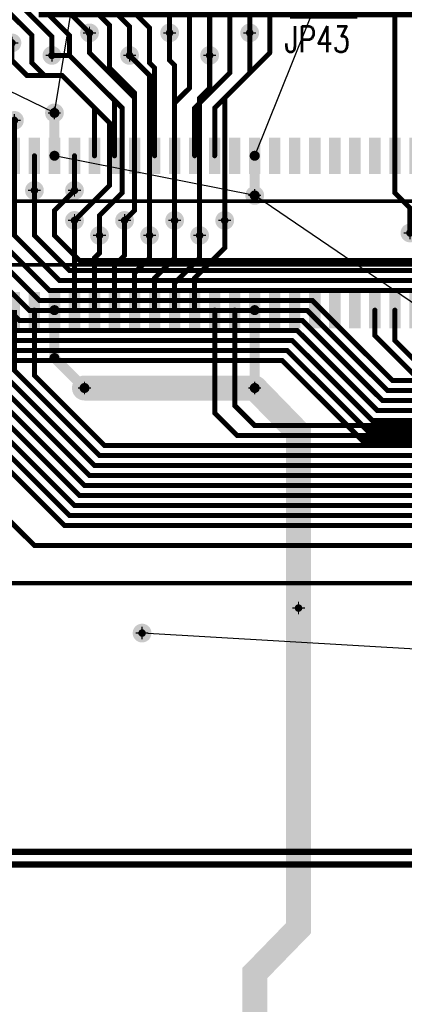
# Model space of a CAD drawing. Extents: x -1 to 210, y -5 to 148.
# Tile 14 of 52: x 46 to 61, y 35 to 75. Entities that reach past the tile are written whole.
import ezdxf
from ezdxf.enums import TextEntityAlignment as Align

# ---------------------------------------------------------------- set-up
doc = ezdxf.new("R2010")
doc.units = 0
for name, pattern in [('KEEPOUT_00011110', [2, 1, 1]), ('POUR_01_-1_0_000000', [2, 1, 1]), ('SIG_101', [2, 1, 1]), ('SIG_102', [2, 1, 1]), ('SIG_103', [2, 1, 1]), ('SIG_104', [2, 1, 1]), ('SIG_105', [2, 1, 1]), ('SIG_106', [2, 1, 1]), ('SIG_107', [2, 1, 1]), ('SIG_108', [2, 1, 1]), ('SIG_109', [2, 1, 1]), ('SIG_110', [2, 1, 1]), ('SIG_111', [2, 1, 1]), ('SIG_112', [2, 1, 1]), ('SIG_113', [2, 1, 1]), ('SIG_114', [2, 1, 1]), ('SIG_117', [2, 1, 1]), ('SIG_12', [2, 1, 1]), ('SIG_123', [2, 1, 1]), ('SIG_124', [2, 1, 1]), ('SIG_13', [2, 1, 1]), ('SIG_134', [2, 1, 1]), ('SIG_193', [2, 1, 1]), ('SIG_194', [2, 1, 1]), ('SIG_195', [2, 1, 1]), ('SIG_196', [2, 1, 1]), ('SIG_197', [2, 1, 1]), ('SIG_198', [2, 1, 1]), ('SIG_199', [2, 1, 1]), ('SIG_200', [2, 1, 1]), ('SIG_201', [2, 1, 1]), ('SIG_202', [2, 1, 1]), ('SIG_203', [2, 1, 1]), ('SIG_204', [2, 1, 1]), ('SIG_205', [2, 1, 1]), ('SIG_206', [2, 1, 1]), ('SIG_207', [2, 1, 1]), ('SIG_208', [2, 1, 1]), ('SIG_209', [2, 1, 1]), ('SIG_210', [2, 1, 1]), ('SIG_246', [2, 1, 1]), ('SIG_247', [2, 1, 1]), ('SIG_6', [2, 1, 1]), ('SIG_7', [2, 1, 1]), ('SIG_73', [2, 1, 1]), ('SIG_94', [2, 1, 1]), ('SIG_98', [2, 1, 1])]:
    doc.linetypes.add(name, pattern=pattern)
for name, color, linetype in [('DRIL_NPLTE_THRU_01', 176, 'CONTINUOUS'), ('DRIL_NPLTE_THRU_02', 255, 'CONTINUOUS'), ('DRIL_NPLTE_THRU_03', 106, 'CONTINUOUS'), ('DRIL_NPLTE_THRU_04', 16, 'CONTINUOUS'), ('DRIL_PLTE_THRU_01', 176, 'CONTINUOUS'), ('DRIL_PLTE_THRU_02', 255, 'CONTINUOUS'), ('DRIL_PLTE_THRU_03', 106, 'CONTINUOUS'), ('DRIL_PLTE_THRU_04', 16, 'CONTINUOUS'), ('DRIL_SYMBOL', 254, 'CONTINUOUS'), ('KEEPOUT_00', 34, 'CONTINUOUS'), ('LINK_00', 57, 'CONTINUOUS'), ('PADS_BOT', 1, 'CONTINUOUS'), ('PADS_INNER', 5, 'CONTINUOUS'), ('PADS_TOP', 5, 'CONTINUOUS'), ('PART_NAME_01', 4, 'CONTINUOUS'), ('PART_TOP_2DLINE_00', 4, 'CONTINUOUS'), ('PART_TOP_2DLINE_01', 4, 'CONTINUOUS'), ('POUR_HEADER_03', 112, 'CONTINUOUS'), ('TRACE_01', 5, 'CONTINUOUS'), ('TRACE_04', 1, 'CONTINUOUS'), ('VIAPTS', 5, 'CONTINUOUS')]:
    doc.layers.add(name, color=color, linetype=linetype)
doc.styles.add('W0$15', font='simplex', dxfattribs={"width": 0.75})

# ---------------------------------------------------------------- blocks, each defined once
blk = doc.blocks.new('POUR_HEADER_5')
at = {"layer": 'POUR_HEADER_03', "linetype": 'POUR_01_-1_0_000000', "const_width": 0.25}
blk.add_lwpolyline([(7.5, -103.5), (-4.5, -103.5), (-4.5, -93.5), (-30.25, -93.5), (-30.25, -103.5), (-130, -103.5), (-130, -72.5), (-14, -72.5), (-14, -58), (-76, -58), (-76, -38.5), (-73.25, -38.5), (-73.25, -18.25), (-63.75, -18.25), (-63.75, -35), (-55.75, -35), (-55.75, -10), (-21, -10), (-21, 0), (-12.75, 0), (-12.75, -5.25), (-17, -5.25), (-17, -10), (33.25, -10)], dxfattribs=at)
blk = doc.blocks.new('POUR_HEADER_6')
at = {"layer": 'POUR_HEADER_03', "linetype": 'POUR_01_-1_0_000000', "const_width": 0.25}
blk.add_lwpolyline([(0, 0), (-62, 0), (-62, 20), (-78, 20), (-78, 49), (-69, 49), (-69, 58.5), (-84, 58.5), (-84, -13.5), (0, -13.5)], close=True, dxfattribs=at)
blk = doc.blocks.new('SMOOTH_0$15')
at = {"const_width": 0.075}
blk.add_lwpolyline([(-0.0375, 0, 1), (0.0375, 0, 1)], format="xyb", close=True, dxfattribs=at)
blk = doc.blocks.new('PART_BODY_TOP_26')
at = {"layer": 'PART_TOP_2DLINE_00', "const_width": 0.15}
blk.add_lwpolyline([(-1.27, -1.27), (6.35, -1.27), (6.35, 1.27), (-1.27, 1.27)], close=True, dxfattribs=at)
blk.add_lwpolyline([(-1.27, 1.016), (-2.286, 0), (-1.27, -1.016), (-1.27, 0.889), (-2.159, 0), (-1.397, -0.762), (-1.397, 0.635), (-2.032, 0), (-1.524, -0.508), (-1.524, 0.381), (-1.905, 0), (-1.651, -0.254), (-1.651, 0.127), (-1.778, 0), (-1.651, -0.127)], dxfattribs=at)
at = {"layer": 'PART_TOP_2DLINE_00'}
for p in [(-1.27, 1.27), (6.35, 1.27), (-1.27, 1.016), (-1.27, 0.889), (-1.524, 0.381), (-1.397, 0.635), (-2.286, 0), (-2.159, 0), (-2.032, 0), (-1.905, 0), (-1.778, 0), (-1.651, 0.127), (-1.651, -0.127), (-1.651, -0.254), (-1.524, -0.508), (-1.397, -0.762), (-1.27, -1.016), (-1.27, -1.27), (6.35, -1.27)]:
    blk.add_blockref('SMOOTH_0$15', p, dxfattribs=at)
blk = doc.blocks.new('DRIL_SYMBOL_1')
at = {"layer": 'DRIL_SYMBOL', "const_width": 0.0508}
for points in [[(-0.254, 0), (0.254, 0)], [(0, -0.254), (0, 0.254)]]:
    blk.add_lwpolyline(points, dxfattribs=at)
blk = doc.blocks.new('DRIL_HOLE_1')
at = {"const_width": 0.5}
blk.add_lwpolyline([(-0.25, 0, 1), (0.25, 0, 1)], format="xyb", close=True, dxfattribs=at)
blk.add_blockref('DRIL_SYMBOL_1', (0, 0))
blk = doc.blocks.new('PAD_5')
at = {"const_width": 0.889}
blk.add_lwpolyline([(0, -0.4445, 1), (0, 0.4445, 1)], format="xyb", close=True, dxfattribs=at)
blk = doc.blocks.new('PAD_6')
at = {"const_width": 1.778}
blk.add_lwpolyline([(-0.889, 0), (0.889, 0)], dxfattribs=at)
blk = doc.blocks.new('STK_TOP_8')
at = {"layer": 'DRIL_PLTE_THRU_01'}
blk.add_blockref('DRIL_HOLE_1', (0, 0), dxfattribs=at)
at = {"layer": 'DRIL_PLTE_THRU_02'}
blk.add_blockref('DRIL_HOLE_1', (0, 0), dxfattribs=at)
at = {"layer": 'DRIL_PLTE_THRU_03'}
blk.add_blockref('DRIL_HOLE_1', (0, 0), dxfattribs=at)
at = {"layer": 'DRIL_PLTE_THRU_04'}
blk.add_blockref('DRIL_HOLE_1', (0, 0), dxfattribs=at)
at = {"layer": 'PADS_BOT'}
blk.add_blockref('PAD_6', (0, 0), dxfattribs=at)
at = {"layer": 'PADS_INNER'}
blk.add_blockref('PAD_5', (0, 0), dxfattribs=at)
at = {"layer": 'PADS_TOP'}
blk.add_blockref('PAD_6', (0, 0), dxfattribs=at)
blk = doc.blocks.new('STK_TOP_9')
at = {"layer": 'DRIL_PLTE_THRU_01'}
blk.add_blockref('DRIL_HOLE_1', (0, 0), dxfattribs=at)
at = {"layer": 'DRIL_PLTE_THRU_02'}
blk.add_blockref('DRIL_HOLE_1', (0, 0), dxfattribs=at)
at = {"layer": 'DRIL_PLTE_THRU_03'}
blk.add_blockref('DRIL_HOLE_1', (0, 0), dxfattribs=at)
at = {"layer": 'DRIL_PLTE_THRU_04'}
blk.add_blockref('DRIL_HOLE_1', (0, 0), dxfattribs=at)
at = {"layer": 'PADS_BOT'}
blk.add_blockref('PAD_5', (0, 0), dxfattribs=at)
at = {"layer": 'PADS_INNER'}
blk.add_blockref('PAD_5', (0, 0), dxfattribs=at)
at = {"layer": 'PADS_TOP'}
blk.add_blockref('PAD_5', (0, 0), dxfattribs=at)
blk = doc.blocks.new('SYM_TOP_7')
for name, p in [('PART_BODY_TOP_26', (0, 0)), ('STK_TOP_8', (0, 0)), ('STK_TOP_9', (2.54, 0)), ('STK_TOP_9', (5.08, 0))]:
    blk.add_blockref(name, p)
blk = doc.blocks.new('PART_TOP_91')
blk.add_blockref('SYM_TOP_7', (0, 0))
at = {"layer": 'PART_NAME_01', "style": 'W0$15', "width": 0.75}
blk.add_text('JP43', height=1.05, rotation=-270, dxfattribs=at).set_placement((7.25, -0.25), align=Align.MIDDLE_CENTER)
blk = doc.blocks.new('PART_BODY_TOP_32')
at = {"layer": 'KEEPOUT_00', "linetype": 'KEEPOUT_00011110'}
for points in [[(-16.35125, 2.032, 1), (-18.12925, 2.032, 1)], [(18.12925, 2.032, 1), (16.35125, 2.032, 1)]]:
    blk.add_lwpolyline(points, format="xyb", close=True, dxfattribs=at)
at = {"layer": 'PART_TOP_2DLINE_01', "const_width": 0.15}
for points in [[(-15.621, 4.191), (-16.129, 5.207), (-15.113, 5.207), (-15.621, 4.191)], [(-16.129, 2.9845), (-18.00225, 2.9845), (-18.00225, -1.7145), (-16.73225, -2.9845), (-16.129, -2.9845)], [(16.129, 2.9845), (18.00225, 2.9845), (18.00225, -1.7145), (16.73225, -2.9845), (16.129, -2.9845)]]:
    blk.add_lwpolyline(points, dxfattribs=at)
blk.add_lwpolyline([(-16.51, 1.27), (16.51, 1.27), (16.51, -1.27), (-16.51, -1.27)], close=True, dxfattribs=at)
at = {"layer": 'PART_TOP_2DLINE_01'}
for p in [(-16.129, 5.207), (-15.113, 5.207), (-15.621, 4.191), (-15.621, 4.191), (-18.00225, 2.9845), (-16.129, 2.9845), (16.129, 2.9845), (18.00225, 2.9845), (-16.51, 1.27), (16.51, 1.27), (-16.51, -1.27), (16.51, -1.27), (-18.00225, -1.7145), (18.00225, -1.7145), (-16.73225, -2.9845), (-16.129, -2.9845), (16.129, -2.9845), (16.73225, -2.9845)]:
    blk.add_blockref('SMOOTH_0$15', p, dxfattribs=at)
blk = doc.blocks.new('DRIL_HOLE_0')
blk.add_lwpolyline([(0, 0, 1), (0, 0, 1)], format="xyb", close=True)
blk = doc.blocks.new('PAD_0')
blk.add_lwpolyline([(0, 0, 1), (0, 0, 1)], format="xyb", close=True)
blk = doc.blocks.new('PAD_11')
at = {"const_width": 0.4572}
blk.add_lwpolyline([(-0.7239, 0), (0.7239, 0)], dxfattribs=at)
blk = doc.blocks.new('STK_TOP_17')
at = {"layer": 'DRIL_NPLTE_THRU_01'}
blk.add_blockref('DRIL_HOLE_0', (0, 0), dxfattribs=at)
at = {"layer": 'DRIL_NPLTE_THRU_02'}
blk.add_blockref('DRIL_HOLE_0', (0, 0), dxfattribs=at)
at = {"layer": 'DRIL_NPLTE_THRU_03'}
blk.add_blockref('DRIL_HOLE_0', (0, 0), dxfattribs=at)
at = {"layer": 'DRIL_NPLTE_THRU_04'}
blk.add_blockref('DRIL_HOLE_0', (0, 0), dxfattribs=at)
at = {"layer": 'PADS_BOT'}
blk.add_blockref('PAD_0', (0, 0), dxfattribs=at)
at = {"layer": 'PADS_INNER'}
blk.add_blockref('PAD_0', (0, 0), dxfattribs=at)
at = {"layer": 'PADS_TOP', "rotation": 90}
blk.add_blockref('PAD_11', (0, 0), dxfattribs=at)
blk = doc.blocks.new('PAD_12')
at = {"const_width": 0.254}
blk.add_lwpolyline([(0, -0.127, 1), (0, 0.127, 1)], format="xyb", close=True, dxfattribs=at)
blk = doc.blocks.new('STK_TOP_18')
at = {"layer": 'DRIL_NPLTE_THRU_01'}
blk.add_blockref('DRIL_HOLE_1', (0, 0), dxfattribs=at)
at = {"layer": 'DRIL_NPLTE_THRU_02'}
blk.add_blockref('DRIL_HOLE_1', (0, 0), dxfattribs=at)
at = {"layer": 'DRIL_NPLTE_THRU_03'}
blk.add_blockref('DRIL_HOLE_1', (0, 0), dxfattribs=at)
at = {"layer": 'DRIL_NPLTE_THRU_04'}
blk.add_blockref('DRIL_HOLE_1', (0, 0), dxfattribs=at)
at = {"layer": 'PADS_BOT'}
blk.add_blockref('PAD_12', (0, 0), dxfattribs=at)
at = {"layer": 'PADS_INNER'}
blk.add_blockref('PAD_12', (0, 0), dxfattribs=at)
at = {"layer": 'PADS_TOP'}
blk.add_blockref('PAD_12', (0, 0), dxfattribs=at)
blk = doc.blocks.new('SYM_TOP_13')
for name, p in [('PART_BODY_TOP_32', (0, 0)), ('STK_TOP_17', (-15.6, 3.0861)), ('STK_TOP_17', (-14.8, 3.0861)), ('STK_TOP_17', (-14, 3.0861)), ('STK_TOP_17', (-13.2, 3.0861)), ('STK_TOP_17', (-12.4, 3.0861)), ('STK_TOP_17', (-11.6, 3.0861)), ('STK_TOP_17', (-10.8, 3.0861)), ('STK_TOP_17', (-10, 3.0861)), ('STK_TOP_17', (-9.2, 3.0861)), ('STK_TOP_17', (-8.4, 3.0861)), ('STK_TOP_17', (-7.6, 3.0861)), ('STK_TOP_17', (-6.8, 3.0861)), ('STK_TOP_17', (-6, 3.0861)), ('STK_TOP_17', (-5.2, 3.0861)), ('STK_TOP_17', (-4.4, 3.0861)), ('STK_TOP_17', (-3.6, 3.0861)), ('STK_TOP_17', (-2.8, 3.0861)), ('STK_TOP_17', (-2, 3.0861)), ('STK_TOP_17', (-1.2, 3.0861)), ('STK_TOP_17', (-0.4, 3.0861)), ('STK_TOP_17', (0.4, 3.0861)), ('STK_TOP_17', (1.2, 3.0861)), ('STK_TOP_17', (2, 3.0861)), ('STK_TOP_17', (2.8, 3.0861)), ('STK_TOP_17', (3.6, 3.0861)), ('STK_TOP_17', (4.4, 3.0861)), ('STK_TOP_17', (5.2, 3.0861)), ('STK_TOP_17', (6, 3.0861)), ('STK_TOP_17', (6.8, 3.0861)), ('STK_TOP_17', (7.6, 3.0861)), ('STK_TOP_17', (8.4, 3.0861)), ('STK_TOP_17', (9.2, 3.0861)), ('STK_TOP_17', (10, 3.0861)), ('STK_TOP_17', (10.8, 3.0861)), ('STK_TOP_17', (11.6, 3.0861)), ('STK_TOP_17', (12.4, 3.0861)), ('STK_TOP_17', (13.2, 3.0861)), ('STK_TOP_17', (14, 3.0861)), ('STK_TOP_17', (14.8, 3.0861)), ('STK_TOP_17', (15.6, 3.0861)), ('STK_TOP_18', (-17.2402, 2.032)), ('STK_TOP_18', (17.2402, 2.032)), ('STK_TOP_17', (-15.6, -3.0861)), ('STK_TOP_17', (-14.8, -3.0861)), ('STK_TOP_17', (-14, -3.0861)), ('STK_TOP_17', (-13.2, -3.0861)), ('STK_TOP_17', (-12.4, -3.0861)), ('STK_TOP_17', (-11.6, -3.0861)), ('STK_TOP_17', (-10.8, -3.0861)), ('STK_TOP_17', (-10, -3.0861)), ('STK_TOP_17', (-9.2, -3.0861)), ('STK_TOP_17', (-8.4, -3.0861)), ('STK_TOP_17', (-7.6, -3.0861)), ('STK_TOP_17', (-6.8, -3.0861)), ('STK_TOP_17', (-6, -3.0861)), ('STK_TOP_17', (-5.2, -3.0861)), ('STK_TOP_17', (-4.4, -3.0861)), ('STK_TOP_17', (-3.6, -3.0861)), ('STK_TOP_17', (-2.8, -3.0861)), ('STK_TOP_17', (-2, -3.0861)), ('STK_TOP_17', (-1.2, -3.0861)), ('STK_TOP_17', (-0.4, -3.0861)), ('STK_TOP_17', (0.4, -3.0861)), ('STK_TOP_17', (1.2, -3.0861)), ('STK_TOP_17', (2, -3.0861)), ('STK_TOP_17', (2.8, -3.0861)), ('STK_TOP_17', (3.6, -3.0861)), ('STK_TOP_17', (4.4, -3.0861)), ('STK_TOP_17', (5.2, -3.0861)), ('STK_TOP_17', (6, -3.0861)), ('STK_TOP_17', (6.8, -3.0861)), ('STK_TOP_17', (7.6, -3.0861)), ('STK_TOP_17', (8.4, -3.0861)), ('STK_TOP_17', (9.2, -3.0861)), ('STK_TOP_17', (10, -3.0861)), ('STK_TOP_17', (10.8, -3.0861)), ('STK_TOP_17', (11.6, -3.0861)), ('STK_TOP_17', (12.4, -3.0861)), ('STK_TOP_17', (13.2, -3.0861)), ('STK_TOP_17', (14, -3.0861)), ('STK_TOP_17', (14.8, -3.0861)), ('STK_TOP_17', (15.6, -3.0861))]:
    blk.add_blockref(name, p)
blk = doc.blocks.new('PART_TOP_96')
blk.add_blockref('SYM_TOP_13', (0, 0))
at = {"layer": 'PART_NAME_01', "style": 'W0$15', "width": 0.75}
blk.add_text('J3', height=1.05, dxfattribs=at).set_placement((-19.5, 0.25), align=Align.MIDDLE_CENTER)
blk = doc.blocks.new('SMOOTH_0$2')
at = {"const_width": 0.1}
blk.add_lwpolyline([(-0.05, 0, 1), (0.05, 0, 1)], format="xyb", close=True, dxfattribs=at)
blk = doc.blocks.new('SMOOTH_0$4')
at = {"const_width": 0.2}
blk.add_lwpolyline([(-0.1, 0, 1), (0.1, 0, 1)], format="xyb", close=True, dxfattribs=at)
blk = doc.blocks.new('SMOOTH_1')
at = {"const_width": 0.5}
blk.add_lwpolyline([(-0.25, 0, 1), (0.25, 0, 1)], format="xyb", close=True, dxfattribs=at)
blk = doc.blocks.new('DRIL_SYMBOL_0$3')
at = {"layer": 'DRIL_SYMBOL', "const_width": 0.0508}
for points in [[(-0.254, 0), (0.254, 0)], [(0, -0.254), (0, 0.254)]]:
    blk.add_lwpolyline(points, dxfattribs=at)
blk = doc.blocks.new('DRIL_HOLE_0$3')
at = {"const_width": 0.15}
blk.add_lwpolyline([(-0.075, 0, 1), (0.075, 0, 1)], format="xyb", close=True, dxfattribs=at)
blk.add_blockref('DRIL_SYMBOL_0$3', (0, 0))
blk = doc.blocks.new('PAD_34')
at = {"const_width": 0.375}
blk.add_lwpolyline([(0, -0.1875, 1), (0, 0.1875, 1)], format="xyb", close=True, dxfattribs=at)
blk = doc.blocks.new('STK_TOP_3')
at = {"layer": 'DRIL_PLTE_THRU_01'}
blk.add_blockref('DRIL_HOLE_0$3', (0, 0), dxfattribs=at)
at = {"layer": 'DRIL_PLTE_THRU_02'}
blk.add_blockref('DRIL_HOLE_0$3', (0, 0), dxfattribs=at)
at = {"layer": 'DRIL_PLTE_THRU_03'}
blk.add_blockref('DRIL_HOLE_0$3', (0, 0), dxfattribs=at)
at = {"layer": 'DRIL_PLTE_THRU_04'}
blk.add_blockref('DRIL_HOLE_0$3', (0, 0), dxfattribs=at)
at = {"layer": 'PADS_BOT'}
blk.add_blockref('PAD_34', (0, 0), dxfattribs=at)
at = {"layer": 'PADS_INNER'}
blk.add_blockref('PAD_34', (0, 0), dxfattribs=at)
at = {"layer": 'PADS_TOP'}
blk.add_blockref('PAD_34', (0, 0), dxfattribs=at)
blk = doc.blocks.new('SYM_TOP_1')
blk.add_blockref('STK_TOP_3', (0, 0))

msp = doc.modelspace()

# ---------------------------------------------------------------- linework, layer by layer
at = {"layer": 'LINK_00', "linetype": 'SIG_12'}
for p, q in [((47.5, 70.8), (50, 86)), ((55.5, 69.086), (58.25, 75.92)), ((47.5, 70.8), (43, 73)), ((55.5, 67.5), (47.5, 69.086)), ((64.3, 61.5), (55.5, 67.5)), ((68, 49), (51, 50))]:
    msp.add_line(p, q, dxfattribs=at)
at = {"layer": 'TRACE_01', "linetype": 'SIG_7', "const_width": 0.2}
for points in [[(61.1, 69.086), (61.1, 84.75), (61.25, 84.9), (61.25, 89.25)], [(61.1, 69.086), (61.1, 67.6), (61.7, 67), (61.7, 66)]]:
    msp.add_lwpolyline(points, dxfattribs=at)
at = {"layer": 'TRACE_01', "linetype": 'SIG_106', "const_width": 0.2}
for points in [[(54.318, 86.3), (55.3, 86.3), (56.1, 85.5), (56.1, 73.2)], [(53.9, 69.086), (53.9, 71), (56.1, 73.2)]]:
    msp.add_lwpolyline(points, dxfattribs=at)
at = {"layer": 'TRACE_01', "linetype": 'SIG_113', "const_width": 0.2}
for points in [[(51.2, 83.182), (51.2, 82.1), (51.5, 81.8), (52.1, 81.2), (52.1, 74)], [(51.5, 62.914), (51.5, 64.2), (52.3, 65), (52.3, 66.5)]]:
    msp.add_lwpolyline(points, dxfattribs=at)
at = {"layer": 'TRACE_01', "linetype": 'SIG_114', "const_width": 0.2}
for points in [[(52, 83.182), (52, 81.9), (52.9, 81), (52.9, 71.8)], [(52.3, 69.086), (52.3, 71.2), (52.9, 71.8)]]:
    msp.add_lwpolyline(points, dxfattribs=at)
at = {"layer": 'TRACE_01', "linetype": 'SIG_103', "const_width": 0.2}
for points in [[(52.8, 83.182), (52.8, 81.9), (53.7, 81), (53.7, 75.4), (53.7, 73.1)], [(52.3, 62.914), (52.3, 64), (53.3, 65), (53.3, 65.9)]]:
    msp.add_lwpolyline(points, dxfattribs=at)
at = {"layer": 'TRACE_01', "linetype": 'SIG_105', "const_width": 0.2}
for points in [[(55.3, 74), (55.3, 78.2), (55.6, 78.5), (55.6, 81.6)], [(53.1, 62.914), (53.1, 64.2), (54.3, 65.4), (54.3, 66.5)]]:
    msp.add_lwpolyline(points, dxfattribs=at)
at = {"layer": 'TRACE_01', "linetype": 'SIG_104', "const_width": 0.2}
msp.add_lwpolyline([(53.1, 69.086), (53.1, 71), (54.5, 72.4), (54.5, 78.4), (55.1, 79)], dxfattribs=at)
at = {"layer": 'TRACE_01', "linetype": 'SIG_112', "const_width": 0.2}
msp.add_lwpolyline([(47.25, 78.25), (51.3, 74.2), (51.3, 72.8), (51.5, 72.6), (51.5, 69.086)], dxfattribs=at)
at = {"layer": 'TRACE_01', "linetype": 'SIG_109', "const_width": 0.2}
for points in [[(45, 77.9), (48.9, 74)], [(49.9, 62.914), (49.9, 64.7), (50.3, 65.1), (50.3, 66.5)]]:
    msp.add_lwpolyline(points, dxfattribs=at)
at = {"layer": 'TRACE_01', "linetype": 'SIG_111', "const_width": 0.2}
for points in [[(46.75, 78), (50.5, 74.25), (50.5, 73.1)], [(50.7, 62.914), (50.7, 64.4), (51.3, 65), (51.3, 65.9)]]:
    msp.add_lwpolyline(points, dxfattribs=at)
at = {"layer": 'TRACE_01', "linetype": 'SIG_108', "const_width": 0.2}
msp.add_lwpolyline([(44.5, 77.5), (48.1, 73.9), (48.1, 73.1), (49.9, 71.3), (49.9, 69.086)], dxfattribs=at)
at = {"layer": 'TRACE_01', "linetype": 'SIG_110', "const_width": 0.2}
msp.add_lwpolyline([(46.25, 77.75), (49.7, 74.3), (49.7, 72.6), (50.7, 71.6), (50.7, 69.086)], dxfattribs=at)
at = {"layer": 'TRACE_01', "linetype": 'SIG_107', "const_width": 0.2}
for points in [[(44, 77.25), (47.4, 73.85), (47.4, 73.1)], [(49.1, 62.914), (49.1, 65), (49.3, 65.2), (49.3, 65.9)]]:
    msp.add_lwpolyline(points, dxfattribs=at)
at = {"layer": 'TRACE_01', "linetype": 'SIG_102', "const_width": 0.2}
msp.add_lwpolyline([(43.5, 77), (46.6, 73.9), (46.6, 72.8), (47.1, 72.3), (47.8, 72.3), (49.1, 71), (49.1, 69.086)], dxfattribs=at)
at = {"layer": 'TRACE_01', "linetype": 'SIG_12', "const_width": 0.4}
for points in [[(47.5, 69.086), (47.5, 70.8)], [(55.5, 69.086), (55.5, 67.5)]]:
    msp.add_lwpolyline(points, dxfattribs=at)
at = {"layer": 'TRACE_01', "linetype": 'SIG_202', "const_width": 0.2}
msp.add_lwpolyline([(46.7, 69.086), (46.7, 67.7)], dxfattribs=at)
at = {"layer": 'TRACE_01', "linetype": 'SIG_117', "const_width": 0.2}
msp.add_lwpolyline([(48.3, 67.7), (48.3, 69.086)], dxfattribs=at)
at = {"layer": 'TRACE_01', "linetype": 'SIG_101', "const_width": 0.2}
msp.add_lwpolyline([(48.3, 66.5), (48.3, 62.914)], dxfattribs=at)
at = {"layer": 'TRACE_01', "linetype": 'SIG_124', "const_width": 0.2}
msp.add_lwpolyline([(61.1, 62.914), (61.1, 61.7), (63.4, 59.4), (67.7, 59.4), (71.7, 63.4), (77.3, 63.4), (77.8, 63.9), (88.68, 63.9), (90, 65.22)], dxfattribs=at)
at = {"layer": 'TRACE_01', "linetype": 'SIG_13', "const_width": 0.2}
msp.add_lwpolyline([(39.5, 62.914), (39.5, 60.7), (46.7, 53.5), (68.9, 53.5), (86.4, 36), (88.72, 36), (90, 37.28)], dxfattribs=at)
at = {"layer": 'TRACE_01', "linetype": 'SIG_6', "const_width": 0.2}
msp.add_lwpolyline([(40.3, 62.914), (40.3, 61.9), (47.9, 54.3), (69.3, 54.3), (85.1, 38.5), (88.68, 38.5), (90, 39.82)], dxfattribs=at)
at = {"layer": 'TRACE_01', "linetype": 'SIG_204', "const_width": 0.2}
msp.add_lwpolyline([(41.1, 62.914), (41.1, 61.7), (48.1, 54.7), (69.5, 54.7), (83.12, 41.08), (88.72, 41.08), (90, 42.36)], dxfattribs=at)
at = {"layer": 'TRACE_01', "linetype": 'SIG_206', "const_width": 0.2}
msp.add_lwpolyline([(41.9, 62.914), (41.9, 61.5), (48.3, 55.1), (69.7, 55.1), (81.22, 43.58), (88.68, 43.58), (90, 44.9)], dxfattribs=at)
at = {"layer": 'TRACE_01', "linetype": 'SIG_208', "const_width": 0.2}
msp.add_lwpolyline([(42.7, 62.914), (42.7, 61.3), (48.5, 55.5), (69.9, 55.5), (79.22, 46.18), (88.74, 46.18), (90, 47.44)], dxfattribs=at)
at = {"layer": 'TRACE_01', "linetype": 'SIG_193', "const_width": 0.2}
msp.add_lwpolyline([(43.5, 62.914), (43.5, 61.1), (48.7, 55.9), (70.1, 55.9), (77.3, 48.7), (88.72, 48.7), (90, 49.98)], dxfattribs=at)
at = {"layer": 'TRACE_01', "linetype": 'SIG_195', "const_width": 0.2}
msp.add_lwpolyline([(44.3, 62.914), (44.3, 60.9), (48.9, 56.3), (70.3, 56.3), (75.4, 51.2), (88.68, 51.2), (90, 52.52)], dxfattribs=at)
at = {"layer": 'TRACE_01', "linetype": 'SIG_197', "const_width": 0.2}
msp.add_lwpolyline([(45.1, 62.914), (45.1, 60.7), (49.1, 56.7), (70.5, 56.7), (73.4, 53.8), (88.74, 53.8), (90, 55.06)], dxfattribs=at)
at = {"layer": 'TRACE_01', "linetype": 'SIG_199', "const_width": 0.2}
msp.add_lwpolyline([(45.9, 62.914), (45.9, 60.5), (49.3, 57.1), (70.7, 57.1), (73.6, 54.2), (83.6, 54.2), (85.7, 56.3), (88.7, 56.3), (90, 57.6)], dxfattribs=at)
at = {"layer": 'TRACE_01', "linetype": 'SIG_201', "const_width": 0.2}
msp.add_lwpolyline([(46.7, 62.914), (46.7, 60.3), (49.5, 57.5), (70.9, 57.5), (73.8, 54.6), (82.4, 54.6), (86.7, 58.9), (88.76, 58.9), (90, 60.14)], dxfattribs=at)
at = {"layer": 'TRACE_01', "linetype": 'SIG_98'}
for points, const_width in [([(47.5, 62.914), (47.5, 61), (48.7, 59.8)], 0.4), ([(55.5, 62.914), (55.5, 59.8)], 0.4), ([(55.5, 32.5), (55.5, 36.4), (57.25, 38.2), (57.25, 51)], 1)]:
    msp.add_lwpolyline(points, dxfattribs=dict(at, const_width=const_width))
at = {"layer": 'TRACE_01', "linetype": 'SIG_246', "const_width": 0.2}
msp.add_lwpolyline([(53.9, 62.914), (53.9, 58.8), (54.8, 57.9), (71.1, 57.9), (73.6, 55.4), (75.4, 55.4)], dxfattribs=at)
at = {"layer": 'TRACE_01', "linetype": 'SIG_247', "const_width": 0.2}
msp.add_lwpolyline([(54.7, 62.914), (54.7, 59.1), (55.5, 58.3), (71.8, 58.3), (73.3, 56.8)], dxfattribs=at)
at = {"layer": 'TRACE_01', "linetype": 'SIG_210', "const_width": 0.2}
msp.add_lwpolyline([(60.3, 62.914), (60.3, 61.9), (63.2, 59), (67.9, 59), (71.9, 63), (77.2, 63), (78.8, 61.4), (88.72, 61.4), (90, 62.68)], dxfattribs=at)
at = {"layer": 'TRACE_01', "linetype": 'SIG_73', "const_width": 0.175}
msp.add_lwpolyline([(38.75, 59), (45.75, 52), (68.25, 52), (84.75, 35.5), (84.75, 34.5), (85.75, 33.5)], dxfattribs=at)
at = {"layer": 'TRACE_04', "linetype": 'SIG_109', "const_width": 0.2}
msp.add_lwpolyline([(50.3, 66.5), (50.7, 66.9), (50.7, 71.4), (48.9, 73.2), (48.9, 74)], dxfattribs=at)
at = {"layer": 'TRACE_04', "linetype": 'SIG_113', "const_width": 0.2}
msp.add_lwpolyline([(52.3, 66.5), (52.3, 72.7), (52.1, 72.9), (52.1, 74)], dxfattribs=at)
at = {"layer": 'TRACE_04', "linetype": 'SIG_105', "const_width": 0.2}
msp.add_lwpolyline([(54.3, 66.5), (54.3, 71.4), (55.3, 72.4), (55.3, 74)], dxfattribs=at)
at = {"layer": 'TRACE_04', "linetype": 'SIG_101', "const_width": 0.2}
msp.add_lwpolyline([(48.3, 66.5), (49.7, 67.9), (49.7, 70.4), (47.8, 72.3), (46.4, 72.3), (45.8, 72.9), (45.8, 73.6)], dxfattribs=at)
at = {"layer": 'TRACE_04', "linetype": 'SIG_107', "const_width": 0.2}
msp.add_lwpolyline([(49.3, 65.9), (49.3, 66.7), (50.2, 67.6), (50.2, 71), (48.1, 73.1), (47.4, 73.1)], dxfattribs=at)
at = {"layer": 'TRACE_04', "linetype": 'SIG_111', "const_width": 0.2}
msp.add_lwpolyline([(51.3, 65.9), (51.3, 72.3), (50.5, 73.1)], dxfattribs=at)
at = {"layer": 'TRACE_04', "linetype": 'SIG_103', "const_width": 0.2}
msp.add_lwpolyline([(53.3, 65.9), (53.3, 71.4), (53.7, 71.8), (53.7, 73.1)], dxfattribs=at)
at = {"layer": 'TRACE_04', "linetype": 'SIG_123', "const_width": 0.2}
msp.add_lwpolyline([(87.46, 37.28), (74.6, 50.14), (74.6, 56.7), (73.6, 57.7), (59.8, 57.7), (56.6, 60.9), (44.5, 60.9), (39.5, 65.9), (39.5, 70.5)], dxfattribs=at)
at = {"layer": 'TRACE_04', "linetype": 'SIG_205', "const_width": 0.2}
msp.add_lwpolyline([(87.46, 42.36), (79.6, 50.22), (79.6, 53.5), (74.6, 58.5), (60.2, 58.5), (57, 61.7), (45.3, 61.7), (41.1, 65.9), (41.1, 70.5)], dxfattribs=at)
at = {"layer": 'TRACE_04', "linetype": 'SIG_209', "const_width": 0.2}
msp.add_lwpolyline([(87.46, 47.44), (75.6, 59.3), (60.6, 59.3), (57.4, 62.5), (46.1, 62.5), (42.7, 65.9), (42.7, 70.5)], dxfattribs=at)
at = {"layer": 'TRACE_04', "linetype": 'SIG_196', "const_width": 0.2}
msp.add_lwpolyline([(87.46, 52.52), (79.88, 60.1), (61, 60.1), (57.8, 63.3), (46.9, 63.3), (44.3, 65.9), (44.3, 70.5)], dxfattribs=at)
at = {"layer": 'TRACE_04', "linetype": 'SIG_200', "const_width": 0.2}
msp.add_lwpolyline([(87.46, 57.6), (83.36, 61.7), (68, 61.7), (65.6, 64.1), (47.7, 64.1), (45.9, 65.9), (45.9, 70.5)], dxfattribs=at)
at = {"layer": 'TRACE_04', "linetype": 'SIG_203', "const_width": 0.2}
msp.add_lwpolyline([(87.46, 39.82), (79, 48.28), (79, 53.3), (74.2, 58.1), (60, 58.1), (56.8, 61.3), (44.9, 61.3), (40.3, 65.9), (40.3, 67.7)], dxfattribs=at)
at = {"layer": 'TRACE_04', "linetype": 'SIG_207', "const_width": 0.2}
msp.add_lwpolyline([(87.46, 44.9), (80.2, 52.16), (80.2, 53.8), (75.1, 58.9), (60.4, 58.9), (57.2, 62.1), (45.7, 62.1), (41.9, 65.9), (41.9, 67.7)], dxfattribs=at)
at = {"layer": 'TRACE_04', "linetype": 'SIG_194', "const_width": 0.2}
msp.add_lwpolyline([(87.46, 49.98), (77.74, 59.7), (60.8, 59.7), (57.6, 62.9), (46.5, 62.9), (43.5, 65.9), (43.5, 67.7)], dxfattribs=at)
at = {"layer": 'TRACE_04', "linetype": 'SIG_198', "const_width": 0.2}
msp.add_lwpolyline([(87.46, 55.06), (81.32, 61.2), (67.8, 61.2), (65.3, 63.7), (47.3, 63.7), (45.1, 65.9), (45.1, 67.7)], dxfattribs=at)
at = {"layer": 'TRACE_04', "linetype": 'SIG_202', "const_width": 0.2}
msp.add_lwpolyline([(87.46, 60.14), (85.4, 62.2), (68.2, 62.2), (65.9, 64.5), (48.1, 64.5), (46.7, 65.9), (46.7, 67.7)], dxfattribs=at)
at = {"layer": 'TRACE_04', "linetype": 'SIG_117', "const_width": 0.2}
msp.add_lwpolyline([(87.46, 62.68), (68.42, 62.68), (66.2, 64.9), (48.5, 64.9), (47.5, 65.9), (47.5, 66.9), (48.3, 67.7)], dxfattribs=at)
at = {"layer": 'TRACE_04', "linetype": 'SIG_98', "const_width": 1}
for points in [[(48.7, 59.8), (55.5, 59.8)], [(57.25, 51), (57.25, 58), (55.5, 59.8)]]:
    msp.add_lwpolyline(points, dxfattribs=at)

# ---------------------------------------------------------------- block references
at = {"linetype": 'SIG_94'}
msp.add_blockref('POUR_HEADER_5', (139.5, 113.25), dxfattribs=at)
at = {"linetype": 'SIG_134'}
msp.add_blockref('POUR_HEADER_6', (125, 54.75), dxfattribs=at)
at = {"rotation": 270}
msp.add_blockref('PART_TOP_91', (58.25, 81), dxfattribs=at)
msp.add_blockref('PART_TOP_96', (49.5, 66))
at = {"layer": 'TRACE_01'}
for name, p in [('SMOOTH_0$2', (48.9, 74)), ('SMOOTH_0$2', (49.7, 74.3)), ('SMOOTH_0$2', (50.5, 74.25)), ('SMOOTH_0$2', (51.3, 74.2)), ('SMOOTH_0$2', (55.3, 74)), ('SMOOTH_0$2', (46.6, 73.9)), ('SMOOTH_0$2', (47.4, 73.85)), ('SMOOTH_0$2', (48.1, 73.9)), ('SMOOTH_0$2', (56.1, 73.2)), ('SMOOTH_0$2', (56.1, 73.2)), ('SMOOTH_0$2', (46.6, 72.8)), ('SMOOTH_0$2', (47.4, 73.1)), ('SMOOTH_0$2', (48.1, 73.1)), ('SMOOTH_0$2', (50.5, 73.1)), ('SMOOTH_0$2', (51.3, 72.8)), ('SMOOTH_0$2', (49.7, 72.6)), ('SMOOTH_0$2', (51.5, 72.6)), ('SMOOTH_0$2', (54.5, 72.4)), ('SMOOTH_0$2', (47.1, 72.3)), ('SMOOTH_0$2', (47.8, 72.3)), ('SMOOTH_0$2', (50.7, 71.6)), ('SMOOTH_0$2', (52.9, 71.8)), ('SMOOTH_0$2', (52.9, 71.8)), ('SMOOTH_0$2', (49.9, 71.3)), ('SMOOTH_0$2', (52.3, 71.2)), ('SMOOTH_0$4', (47.5, 70.8)), ('SMOOTH_0$2', (49.1, 71)), ('SMOOTH_0$2', (53.1, 71)), ('SMOOTH_0$2', (53.9, 71)), ('SMOOTH_0$2', (46.7, 69.086)), ('SMOOTH_0$4', (47.5, 69.086)), ('SMOOTH_0$2', (48.3, 69.086)), ('SMOOTH_0$2', (49.1, 69.086)), ('SMOOTH_0$2', (49.9, 69.086)), ('SMOOTH_0$2', (50.7, 69.086)), ('SMOOTH_0$2', (51.5, 69.086)), ('SMOOTH_0$2', (52.3, 69.086)), ('SMOOTH_0$2', (53.1, 69.086)), ('SMOOTH_0$2', (53.9, 69.086)), ('SMOOTH_0$4', (55.5, 69.086)), ('SMOOTH_0$2', (61.1, 69.086)), ('SMOOTH_0$2', (61.1, 69.086)), ('SMOOTH_0$2', (46.7, 67.7)), ('SMOOTH_0$2', (48.3, 67.7)), ('SMOOTH_0$4', (55.5, 67.5)), ('SMOOTH_0$2', (61.1, 67.6)), ('SMOOTH_0$2', (48.3, 66.5)), ('SMOOTH_0$2', (50.3, 66.5)), ('SMOOTH_0$2', (52.3, 66.5)), ('SMOOTH_0$2', (54.3, 66.5)), ('SMOOTH_0$2', (49.3, 65.9)), ('SMOOTH_0$2', (51.3, 65.9)), ('SMOOTH_0$2', (53.3, 65.9)), ('SMOOTH_0$2', (54.3, 65.4)), ('SMOOTH_0$2', (49.1, 65)), ('SMOOTH_0$2', (49.3, 65.2)), ('SMOOTH_0$2', (50.3, 65.1)), ('SMOOTH_0$2', (51.3, 65)), ('SMOOTH_0$2', (52.3, 65)), ('SMOOTH_0$2', (53.3, 65)), ('SMOOTH_0$2', (49.9, 64.7)), ('SMOOTH_0$2', (50.7, 64.4)), ('SMOOTH_0$2', (51.5, 64.2)), ('SMOOTH_0$2', (53.1, 64.2)), ('SMOOTH_0$2', (52.3, 64)), ('SMOOTH_0$2', (46.7, 62.914)), ('SMOOTH_0$4', (47.5, 62.914)), ('SMOOTH_0$2', (48.3, 62.914)), ('SMOOTH_0$2', (49.1, 62.914)), ('SMOOTH_0$2', (49.9, 62.914)), ('SMOOTH_0$2', (50.7, 62.914)), ('SMOOTH_0$2', (51.5, 62.914)), ('SMOOTH_0$2', (52.3, 62.914)), ('SMOOTH_0$2', (53.1, 62.914)), ('SMOOTH_0$2', (53.9, 62.914)), ('SMOOTH_0$2', (54.7, 62.914)), ('SMOOTH_0$4', (55.5, 62.914)), ('SMOOTH_0$2', (60.3, 62.914)), ('SMOOTH_0$2', (61.1, 62.914)), ('SMOOTH_0$2', (60.3, 61.9)), ('SMOOTH_0$2', (61.1, 61.7)), ('SMOOTH_0$4', (47.5, 61)), ('SMOOTH_0$2', (46.7, 60.3)), ('SMOOTH_0$4', (48.7, 59.8)), ('SMOOTH_0$4', (55.5, 59.8)), ('SMOOTH_0$2', (54.7, 59.1)), ('SMOOTH_0$2', (53.9, 58.8)), ('SMOOTH_0$2', (55.5, 58.3)), ('SMOOTH_0$2', (54.8, 57.9)), ('SMOOTH_0$2', (49.5, 57.5)), ('SMOOTH_0$2', (49.3, 57.1)), ('SMOOTH_0$2', (49.1, 56.7)), ('SMOOTH_0$2', (48.9, 56.3)), ('SMOOTH_0$2', (48.7, 55.9)), ('SMOOTH_0$2', (48.5, 55.5)), ('SMOOTH_0$2', (48.3, 55.1)), ('SMOOTH_0$2', (48.1, 54.7)), ('SMOOTH_0$2', (47.9, 54.3)), ('SMOOTH_0$2', (46.7, 53.5)), ('SMOOTH_1', (57.25, 51)), ('SMOOTH_1', (57.25, 38.2)), ('SMOOTH_1', (55.5, 36.4))]:
    msp.add_blockref(name, p, dxfattribs=at)
at = {"layer": 'TRACE_04'}
for name, p in [('SMOOTH_0$2', (48.9, 74)), ('SMOOTH_0$2', (52.1, 74)), ('SMOOTH_0$2', (55.3, 74)), ('SMOOTH_0$2', (48.9, 73.2)), ('SMOOTH_0$2', (47.4, 73.1)), ('SMOOTH_0$2', (48.1, 73.1)), ('SMOOTH_0$2', (50.5, 73.1)), ('SMOOTH_0$2', (52.1, 72.9)), ('SMOOTH_0$2', (53.7, 73.1)), ('SMOOTH_0$2', (52.3, 72.7)), ('SMOOTH_0$2', (55.3, 72.4)), ('SMOOTH_0$2', (46.4, 72.3)), ('SMOOTH_0$2', (47.8, 72.3)), ('SMOOTH_0$2', (51.3, 72.3)), ('SMOOTH_0$2', (53.7, 71.8)), ('SMOOTH_0$2', (50.7, 71.4)), ('SMOOTH_0$2', (53.3, 71.4)), ('SMOOTH_0$2', (54.3, 71.4)), ('SMOOTH_0$2', (50.2, 71)), ('SMOOTH_0$2', (49.7, 70.4)), ('SMOOTH_0$2', (46.7, 67.7)), ('SMOOTH_0$2', (48.3, 67.7)), ('SMOOTH_0$2', (49.7, 67.9)), ('SMOOTH_0$2', (50.2, 67.6)), ('SMOOTH_0$2', (47.5, 66.9)), ('SMOOTH_0$2', (50.7, 66.9)), ('SMOOTH_0$2', (48.3, 66.5)), ('SMOOTH_0$2', (49.3, 66.7)), ('SMOOTH_0$2', (50.3, 66.5)), ('SMOOTH_0$2', (52.3, 66.5)), ('SMOOTH_0$2', (54.3, 66.5)), ('SMOOTH_0$2', (46.7, 65.9)), ('SMOOTH_0$2', (47.5, 65.9)), ('SMOOTH_0$2', (49.3, 65.9)), ('SMOOTH_0$2', (51.3, 65.9)), ('SMOOTH_0$2', (53.3, 65.9)), ('SMOOTH_0$2', (48.5, 64.9)), ('SMOOTH_0$2', (48.1, 64.5)), ('SMOOTH_0$2', (47.7, 64.1)), ('SMOOTH_0$2', (47.3, 63.7)), ('SMOOTH_0$2', (46.9, 63.3)), ('SMOOTH_0$2', (57.8, 63.3)), ('SMOOTH_0$2', (46.5, 62.9)), ('SMOOTH_0$2', (57.6, 62.9)), ('SMOOTH_0$2', (46.1, 62.5)), ('SMOOTH_0$2', (57.4, 62.5)), ('SMOOTH_0$2', (57.2, 62.1)), ('SMOOTH_0$2', (57, 61.7)), ('SMOOTH_0$2', (56.8, 61.3)), ('SMOOTH_0$2', (56.6, 60.9)), ('SMOOTH_1', (48.7, 59.8)), ('SMOOTH_1', (55.5, 59.8)), ('SMOOTH_1', (55.5, 59.8)), ('SMOOTH_0$2', (61, 60.1)), ('SMOOTH_0$2', (60.8, 59.7)), ('SMOOTH_0$2', (60.6, 59.3)), ('SMOOTH_0$2', (60.4, 58.9)), ('SMOOTH_1', (57.25, 58)), ('SMOOTH_0$2', (60.2, 58.5)), ('SMOOTH_0$2', (60, 58.1)), ('SMOOTH_0$2', (59.8, 57.7)), ('SMOOTH_1', (57.25, 51))]:
    msp.add_blockref(name, p, dxfattribs=at)
at = {"layer": 'VIAPTS', "linetype": 'SIG_109'}
for p in [(48.9, 74), (50.3, 66.5)]:
    msp.add_blockref('SYM_TOP_1', p, dxfattribs=at)
at = {"layer": 'VIAPTS', "linetype": 'SIG_113'}
for p in [(52.1, 74), (52.3, 66.5)]:
    msp.add_blockref('SYM_TOP_1', p, dxfattribs=at)
at = {"layer": 'VIAPTS', "linetype": 'SIG_105'}
for p in [(55.3, 74), (54.3, 66.5)]:
    msp.add_blockref('SYM_TOP_1', p, dxfattribs=at)
at = {"layer": 'VIAPTS', "linetype": 'SIG_101'}
for p in [(45.8, 73.6), (48.3, 66.5)]:
    msp.add_blockref('SYM_TOP_1', p, dxfattribs=at)
at = {"layer": 'VIAPTS', "linetype": 'SIG_107'}
for p in [(47.4, 73.1), (49.3, 65.9)]:
    msp.add_blockref('SYM_TOP_1', p, dxfattribs=at)
at = {"layer": 'VIAPTS', "linetype": 'SIG_111'}
for p in [(50.5, 73.1), (51.3, 65.9)]:
    msp.add_blockref('SYM_TOP_1', p, dxfattribs=at)
at = {"layer": 'VIAPTS', "linetype": 'SIG_103'}
for p in [(53.7, 73.1), (53.3, 65.9)]:
    msp.add_blockref('SYM_TOP_1', p, dxfattribs=at)
at = {"layer": 'VIAPTS', "linetype": 'SIG_200'}
msp.add_blockref('SYM_TOP_1', (45.9, 70.5), dxfattribs=at)
at = {"layer": 'VIAPTS', "linetype": 'SIG_12'}
for p in [(47.5, 70.8), (55.5, 67.5), (51, 50)]:
    msp.add_blockref('SYM_TOP_1', p, dxfattribs=at)
at = {"layer": 'VIAPTS', "linetype": 'SIG_202'}
msp.add_blockref('SYM_TOP_1', (46.7, 67.7), dxfattribs=at)
at = {"layer": 'VIAPTS', "linetype": 'SIG_117'}
msp.add_blockref('SYM_TOP_1', (48.3, 67.7), dxfattribs=at)
at = {"layer": 'VIAPTS', "linetype": 'SIG_7'}
msp.add_blockref('SYM_TOP_1', (61.7, 66), dxfattribs=at)
at = {"layer": 'VIAPTS', "linetype": 'SIG_98'}
for p in [(48.7, 59.8), (55.5, 59.8), (57.25, 51)]:
    msp.add_blockref('SYM_TOP_1', p, dxfattribs=at)

doc.saveas('drawing.dxf')
